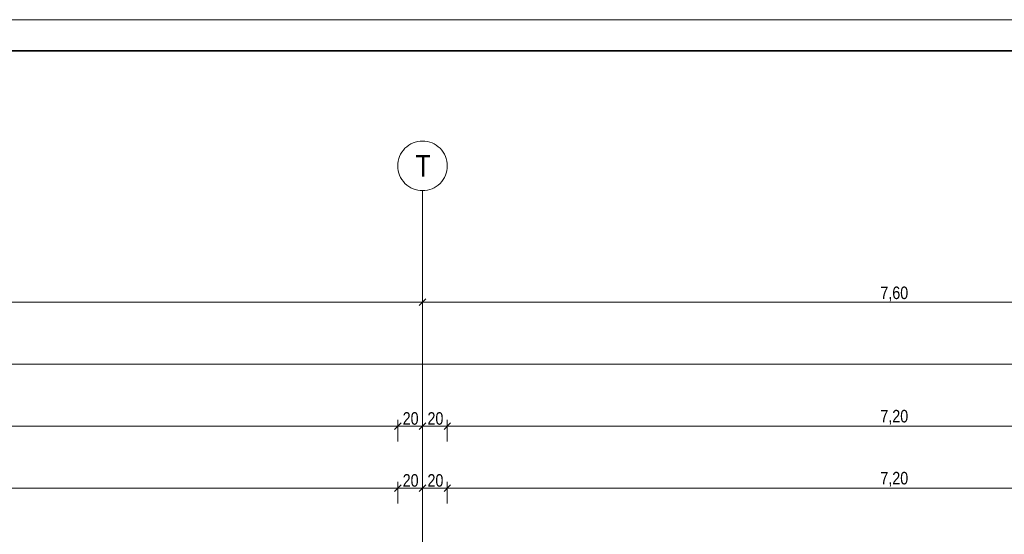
# Model space of a CAD drawing. Extents: x -743 to 300, y 62 to 1112.
# Tile 111 of 179: x -522 to -363, y 1029 to 1112. Entities that reach past the tile are written whole.
import ezdxf
from ezdxf.lldxf.tags import DXFTag

# ---------------------------------------------------------------- set-up
doc = ezdxf.new("R2010")
doc.units = 0
doc.layers.get('0').update_dxf_attribs({"lineweight": 13})
for name, color, linetype, lineweight in [('70 -71 Achsen- 1 Gebäudeachsen', 7, 'STRICHPUNKT2-A06CPV7LL0', 18), ('iwb_Plankopf Rahmen', 7, 'Continuous', 35), ('Keine-A06CPV7KL0', 7, 'Continuous', 9)]:
    doc.layers.add(name, color=color, linetype=linetype, lineweight=lineweight)
doc.layers.add('70 -76 Bemaßung- 2 Allgemein', color=9, linetype='Continuous', lineweight=5, true_color=0x808080)
doc.styles.get("Standard").update_dxf_attribs({"font": 'ARIALN.TTF'})
tags = doc.linetypes.add('STRICHPUNKT2-A06CPV7LL0', pattern=[12.7, 6.35, -3.175, 0, -3.175]).pattern_tags.tags
tags[10:11] = [DXFTag(74, 4), DXFTag(75, 0), DXFTag(340, '0'), DXFTag(46, 0.0), DXFTag(50, 0.0), DXFTag(44, 0.0), DXFTag(45, 0.0)]
tags[8:9] = [DXFTag(74, 4), DXFTag(75, 0), DXFTag(340, '0'), DXFTag(46, 0.0), DXFTag(50, 0.0), DXFTag(44, 0.0), DXFTag(45, 0.0)]
tags[6:7] = [DXFTag(74, 4), DXFTag(75, 0), DXFTag(340, '0'), DXFTag(46, 0.0), DXFTag(50, 0.0), DXFTag(44, 0.0), DXFTag(45, 0.0)]
tags[4:5] = [DXFTag(74, 4), DXFTag(75, 0), DXFTag(340, '0'), DXFTag(46, 0.0), DXFTag(50, 0.0), DXFTag(44, 0.0), DXFTag(45, 0.0)]

# ---------------------------------------------------------------- blocks, each defined once
blk = doc.blocks.new('Referenz-A06CPV7ML0')
at = {"layer": '70 -71 Achsen- 1 Gebäudeachsen', "color": 0, "linetype": 'STRICHPUNKT2-A06CPV7LL0', "ltscale": 0.18}
blk.add_line((-456.85, 1084.85), (-456.85, 85.41), dxfattribs=at)
at = {"layer": '70 -76 Bemaßung- 2 Allgemein', "color": 0, "linetype": 'Continuous', "ltscale": 0.13}
for p, q in [((-456.85, 1066.91), (-456.85, 1067.85)), ((-456.85, 1066.91), (-456.85, 1067.85)), ((-457.91, 1066.85), (-607.79, 1066.85)), ((-456.35, 1066.85), (-457.91, 1066.85)), ((-456.32, 1067.38), (-457.38, 1066.32)), ((-457.38, 1066.32), (-456.32, 1067.38)), ((-457.35, 1066.85), (-455.79, 1066.85)), ((-305.91, 1066.85), (-455.79, 1066.85)), ((76.46, 1056.85), (-595.85, 1056.85)), ((-461.91, 1046.85), (-595.85, 1046.85)), ((-459.85, 1046.85), (-461.91, 1046.85)), ((-461.85, 1046.85), (-459.79, 1046.85)), ((-460.85, 1044.35), (-460.85, 1047.85)), ((-460.85, 1044.35), (-460.85, 1047.85)), ((-457.91, 1046.85), (-459.79, 1046.85)), ((-455.85, 1046.85), (-457.91, 1046.85)), ((-457.85, 1046.85), (-455.79, 1046.85)), ((-456.85, 1046.91), (-456.85, 1047.85)), ((-456.85, 1046.91), (-456.85, 1047.85)), ((-453.91, 1046.85), (-455.79, 1046.85)), ((-451.85, 1046.85), (-453.91, 1046.85)), ((-453.85, 1046.85), (-451.79, 1046.85)), ((-452.85, 1044.35), (-452.85, 1047.85)), ((-452.85, 1044.35), (-452.85, 1047.85)), ((-309.91, 1046.85), (-451.79, 1046.85)), ((-460.85, 1034.35), (-460.85, 1037.85)), ((-460.85, 1034.35), (-460.85, 1037.85)), ((-456.85, 1036.91), (-456.85, 1037.85)), ((-456.85, 1036.91), (-456.85, 1037.85)), ((-452.85, 1034.35), (-452.85, 1037.85)), ((-452.85, 1034.35), (-452.85, 1037.85)), ((-461.91, 1036.85), (-603.79, 1036.85)), ((-459.85, 1036.85), (-461.91, 1036.85)), ((-461.85, 1036.85), (-459.79, 1036.85)), ((-457.91, 1036.85), (-459.79, 1036.85)), ((-455.85, 1036.85), (-457.91, 1036.85)), ((-457.85, 1036.85), (-455.79, 1036.85)), ((-453.91, 1036.85), (-455.79, 1036.85)), ((-451.85, 1036.85), (-453.91, 1036.85)), ((-453.85, 1036.85), (-451.79, 1036.85)), ((-309.91, 1036.85), (-451.79, 1036.85))]:
    blk.add_line(p, q, dxfattribs=at)
at = {"layer": '70 -76 Bemaßung- 2 Allgemein', "color": 0, "linetype": 'Continuous', "lineweight": 20, "ltscale": 0.2}
for p, q in [((-460.32, 1047.38), (-461.38, 1046.32)), ((-461.38, 1046.32), (-460.32, 1047.38)), ((-456.32, 1047.38), (-457.38, 1046.32)), ((-457.38, 1046.32), (-456.32, 1047.38)), ((-452.32, 1047.38), (-453.38, 1046.32)), ((-453.38, 1046.32), (-452.32, 1047.38)), ((-460.32, 1037.38), (-461.38, 1036.32)), ((-461.38, 1036.32), (-460.32, 1037.38)), ((-456.32, 1037.38), (-457.38, 1036.32)), ((-457.38, 1036.32), (-456.32, 1037.38)), ((-452.32, 1037.38), (-453.38, 1036.32)), ((-453.38, 1036.32), (-452.32, 1037.38))]:
    blk.add_line(p, q, dxfattribs=at)
at = {"layer": 'Keine-A06CPV7KL0', "color": 0, "linetype": 'Continuous', "ltscale": 0.13}
for p, q in [((-457.63, 1092.78), (-457.24, 1092.83)), ((-457.24, 1092.83), (-456.85, 1092.85)), ((-456.85, 1092.85), (-456.46, 1092.83)), ((-456.46, 1092.83), (-456.07, 1092.78)), ((-460.18, 1091.07), (-459.94, 1091.39)), ((-459.94, 1091.39), (-459.68, 1091.68)), ((-459.68, 1091.68), (-459.39, 1091.94)), ((-459.39, 1091.94), (-459.07, 1092.18)), ((-459.07, 1092.18), (-458.74, 1092.38)), ((-458.74, 1092.38), (-458.38, 1092.55)), ((-458.38, 1092.55), (-458.01, 1092.68)), ((-458.01, 1092.68), (-457.63, 1092.78)), ((-456.07, 1092.78), (-455.69, 1092.68)), ((-455.69, 1092.68), (-455.32, 1092.55)), ((-455.32, 1092.55), (-454.97, 1092.38)), ((-454.97, 1092.38), (-454.63, 1092.18)), ((-454.63, 1092.18), (-454.31, 1091.94)), ((-454.31, 1091.94), (-454.02, 1091.68)), ((-454.02, 1091.68), (-453.76, 1091.39)), ((-453.76, 1091.39), (-453.53, 1091.07)), ((-460.78, 1089.63), (-460.68, 1090.01)), ((-460.68, 1090.01), (-460.55, 1090.38)), ((-460.55, 1090.38), (-460.38, 1090.74)), ((-460.38, 1090.74), (-460.18, 1091.07)), ((-453.53, 1091.07), (-453.32, 1090.74)), ((-453.32, 1090.74), (-453.16, 1090.38)), ((-453.16, 1090.38), (-453.02, 1090.01)), ((-453.02, 1090.01), (-452.93, 1089.63)), ((-460.85, 1088.85), (-460.83, 1089.24)), ((-460.83, 1088.46), (-460.85, 1088.85)), ((-460.83, 1089.24), (-460.78, 1089.63)), ((-460.78, 1088.07), (-460.83, 1088.46)), ((-460.68, 1087.69), (-460.78, 1088.07)), ((-452.93, 1088.07), (-453.02, 1087.69)), ((-452.93, 1089.63), (-452.87, 1089.24)), ((-452.87, 1088.46), (-452.93, 1088.07)), ((-452.87, 1089.24), (-452.85, 1088.85)), ((-452.85, 1088.85), (-452.87, 1088.46)), ((-460.55, 1087.32), (-460.68, 1087.69)), ((-460.38, 1086.97), (-460.55, 1087.32)), ((-460.18, 1086.63), (-460.38, 1086.97)), ((-459.94, 1086.31), (-460.18, 1086.63)), ((-453.53, 1086.63), (-453.76, 1086.31)), ((-453.32, 1086.97), (-453.53, 1086.63)), ((-453.16, 1087.32), (-453.32, 1086.97)), ((-453.02, 1087.69), (-453.16, 1087.32)), ((-459.68, 1086.02), (-459.94, 1086.31)), ((-459.39, 1085.76), (-459.68, 1086.02)), ((-459.07, 1085.53), (-459.39, 1085.76)), ((-458.74, 1085.32), (-459.07, 1085.53)), ((-458.38, 1085.16), (-458.74, 1085.32)), ((-458.01, 1085.02), (-458.38, 1085.16)), ((-457.63, 1084.93), (-458.01, 1085.02)), ((-457.24, 1084.87), (-457.63, 1084.93)), ((-456.07, 1084.93), (-456.46, 1084.87)), ((-455.69, 1085.02), (-456.07, 1084.93)), ((-455.32, 1085.16), (-455.69, 1085.02)), ((-454.97, 1085.32), (-455.32, 1085.16)), ((-454.63, 1085.53), (-454.97, 1085.32)), ((-454.31, 1085.76), (-454.63, 1085.53)), ((-454.02, 1086.02), (-454.31, 1085.76)), ((-453.76, 1086.31), (-454.02, 1086.02)), ((-456.85, 1084.85), (-457.24, 1084.87)), ((-456.46, 1084.87), (-456.85, 1084.85))]:
    blk.add_line(p, q, dxfattribs=at)
at = {"layer": '70 -76 Bemaßung- 2 Allgemein', "color": 0, "linetype": 'Continuous', "ltscale": 0.13, "char_height": 2.0138, "attachment_point": 1}
for s, insert in [('{\\fArial Narrow;7,60}', (-382.99, 1069.37)), ('{\\fArial Narrow;20}', (-460.05, 1049.1)), ('{\\fArial Narrow;20}', (-456.05, 1049.1)), ('{\\fArial Narrow;7,20}', (-382.99, 1049.47)), ('{\\fArial Narrow;20}', (-460.05, 1039.1)), ('{\\fArial Narrow;20}', (-456.05, 1039.1)), ('{\\fArial Narrow;7,20}', (-382.99, 1039.47))]:
    blk.add_mtext(s, dxfattribs=dict(at, insert=insert))
at = {"layer": 'Keine-A06CPV7KL0', "color": 0, "linetype": 'Continuous', "ltscale": 0.13, "insert": (-458, 1090.61), "char_height": 3.5241, "attachment_point": 1}
blk.add_mtext('{\\fArial Narrow;T}', dxfattribs=at)

msp = doc.modelspace()

# ---------------------------------------------------------------- linework, layer by layer
at = {"layer": 'iwb_Plankopf Rahmen', "color": 8, "lineweight": 13, "ltscale": 0.13, "true_color": 0x808080}
msp.add_lwpolyline([(300.35, 62.43), (-719.65, 62.43), (-719.65, 1112.43), (300.35, 1112.43), (300.35, 62.43)], close=True, dxfattribs=at)
at = {"layer": 'iwb_Plankopf Rahmen', "ltscale": 0.35}
msp.add_lwpolyline([(-699.65, 67.43), (-699.65, 1107.43), (295.35, 1107.43), (295.35, 67.43), (-599.65, 67.43), (-699.65, 67.43)], close=True, dxfattribs=at)

# ---------------------------------------------------------------- block references
at = {"color": 8, "lineweight": 13, "ltscale": 0.13, "true_color": 0x808080}
msp.add_blockref('Referenz-A06CPV7ML0', (0, 0), dxfattribs=at)

doc.saveas('drawing.dxf')
